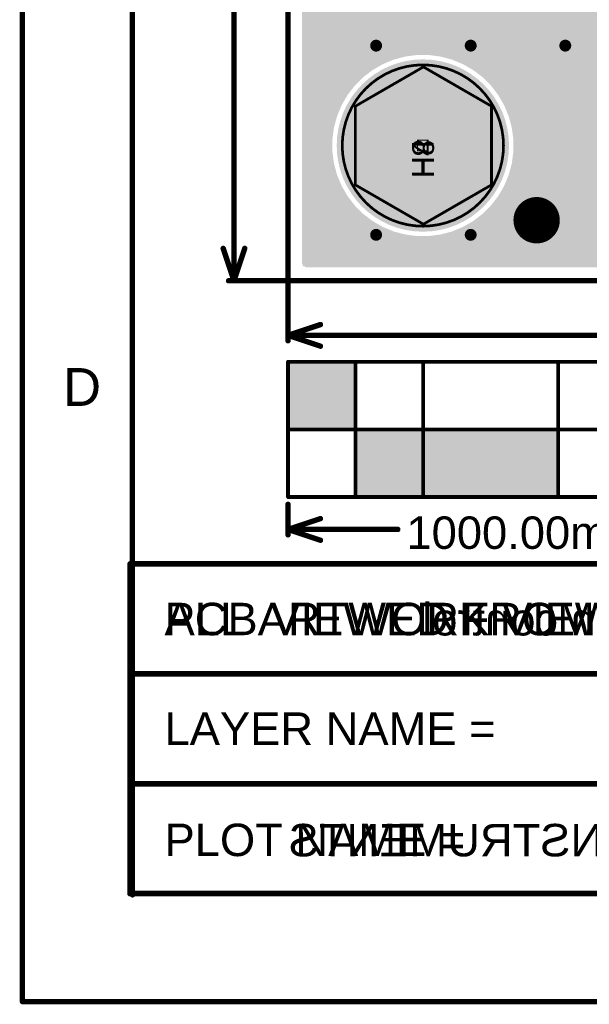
# Model space of a CAD drawing. Header units: inches. Extents: x -0.5 to 14.5, y -1.3 to 8.2.
# Tile 1 of 196: x -0.5 to 0.6, y -1.3 to 0.5. Entities that reach past the tile are written whole.
import ezdxf

# ---------------------------------------------------------------- set-up
doc = ezdxf.new("R2010")
doc.units = ezdxf.units.IN
doc.header["$MEASUREMENT"] = 0
for name, color, linetype in [('Bottom Layer', 5, 'Continuous'), ('Bottom Paste', 16, 'Continuous'), ('Bottom Solder', 6, 'Continuous'), ('Drill Drawing', 1, 'Continuous'), ('M1 Board Outline', 6, 'Continuous'), ('M11 Gerber Information', 56, 'Continuous'), ('M2 Board Dimensions', 216, 'Continuous'), ('M4 3D STEP Bottom', 56, 'Continuous'), ('M5 Assembly Top', 56, 'Continuous'), ('M6 Assembly Bottom', 56, 'Continuous'), ('M9 Title Sheet', 56, 'Continuous'), ('Multi-Layer', 9, 'Continuous'), ('Pad Holes', 156, 'Continuous'), ('Signal Layer 1', 16, 'Continuous'), ('Signal Layer 2', 76, 'Continuous'), ('Top Layer', 1, 'Continuous'), ('Top Paste', 8, 'Continuous'), ('Top Solder', 216, 'Continuous'), ('Via Holes', 16, 'Continuous')]:
    doc.layers.add(name, color=color, linetype=linetype)
doc.styles.add('Arial', font='txt', dxfattribs={"height": 0.2})

# ---------------------------------------------------------------- blocks, each defined once
blk = doc.blocks.new('F_______10_20_162')
at = {"layer": 'Top Layer'}
h = blk.add_hatch(color=1, dxfattribs=at)
edge = h.paths.add_edge_path()
edge.add_arc((0, 0), 0.0197, 0, 360)
at = {"layer": 'Top Paste'}
h = blk.add_hatch(color=8, dxfattribs=at)
edge = h.paths.add_edge_path()
edge.add_arc((0, 0), 0.0197, 0, 360)
at = {"layer": 'Top Solder'}
h = blk.add_hatch(color=216, dxfattribs=at)
edge = h.paths.add_edge_path()
edge.add_arc((0, 0), 0.0394, 0, 360)
at = {"layer": 'Top Layer'}
for points in [[(0.0197, 0, 0.0464, 0.0464, 1), (-0.0197, 0, 0.0464, 0.0464, 1)], [(-0.0313, 0, 0.0232, 0.0232, 1), (-0.0081, 0, 0.0232, 0.0232, 1)], [(0.0081, 0, 0.0232, 0.0232, 1), (0.0313, 0, 0.0232, 0.0232, 1)]]:
    blk.add_lwpolyline(points, format="xyseb", close=True, dxfattribs=at)
blk = doc.blocks.new('NY_PMS_440_0025_PH_180')
at = {"layer": 'Bottom Layer'}
h = blk.add_hatch(color=5, dxfattribs=at)
edge = h.paths.add_edge_path()
edge.add_arc((0, 0), 0.1575, 0, 360)
at = {"layer": 'Bottom Solder'}
h = blk.add_hatch(color=6, dxfattribs=at)
edge = h.paths.add_edge_path()
edge.add_arc((0, 0), 0.1594, 0, 360)
at = {"layer": 'Multi-Layer'}
h = blk.add_hatch(color=9, dxfattribs=at)
edge = h.paths.add_edge_path()
edge.add_arc((0, 0), 0.1575, 0, 360)
at = {"layer": 'Pad Holes'}
h = blk.add_hatch(color=7, dxfattribs=at)
edge = h.paths.add_edge_path()
edge.add_arc((0, 0), 0.063, 0, 360)
at = {"layer": 'Signal Layer 1'}
h = blk.add_hatch(color=16, dxfattribs=at)
edge = h.paths.add_edge_path()
edge.add_arc((0, 0), 0.1575, 0, 360)
at = {"layer": 'Signal Layer 2'}
h = blk.add_hatch(color=76, dxfattribs=at)
edge = h.paths.add_edge_path()
edge.add_arc((0, 0), 0.1575, 0, 360)
at = {"layer": 'Top Layer'}
h = blk.add_hatch(color=1, dxfattribs=at)
edge = h.paths.add_edge_path()
edge.add_arc((0, 0), 0.1575, 0, 360)
at = {"layer": 'Top Solder'}
h = blk.add_hatch(color=216, dxfattribs=at)
edge = h.paths.add_edge_path()
edge.add_arc((0, 0), 0.1594, 0, 360)
at = {"layer": 'M5 Assembly Top'}
for points in [[(0.1492, 0, 0.005, 0.005, 1), (-0.1492, 0, 0.005, 0.005, 1)], [(-0.1504, 0, 0.0025, 0.0025, 1), (-0.1479, 0, 0.0025, 0.0025, 1)], [(0.1479, 0, 0.0025, 0.0025, 1), (0.1504, 0, 0.0025, 0.0025, 1)]]:
    blk.add_lwpolyline(points, format="xyseb", close=True, dxfattribs=at)
at = {"layer": 'M5 Assembly Top', "style": 'Arial'}
blk.add_text('H4', height=0.04, dxfattribs=at).set_placement((-0.06, -0.02))
blk = doc.blocks.new('K________1902C_B_184')
at = {"layer": 'M4 3D STEP Bottom'}
h = blk.add_hatch(color=56, dxfattribs=at)
edge = h.paths.add_edge_path()
edge.add_arc((0, 0), 0.0005, 0, 360)
at = {"layer": 'M6 Assembly Bottom'}
for points in [[(-0.072558, 0.125494, 0.005, 0.005, 0), (-0.145295, -0.000491, 0.005, 0.005, 0)], [(-0.072558, 0.125494, 0.005, 0.005, 0), (0.072916, 0.125494, 0.005, 0.005, 0)], [(0.072916, 0.125494, 0.005, 0.005, 0), (0.145653, -0.000491, 0.005, 0.005, 0)], [(-0.145295, -0.000491, 0.005, 0.005, 0), (-0.072558, -0.126475, 0.005, 0.005, 0)], [(0.145653, -0.000491, 0.005, 0.005, 0), (0.072916, -0.126475, 0.005, 0.005, 0)], [(-0.072558, -0.126475, 0.005, 0.005, 0), (0.072916, -0.126475, 0.005, 0.005, 0)]]:
    blk.add_lwpolyline(points, format="xyseb", dxfattribs=at)
for points in [[(-0.073808, 0.125494, 0.0025, 0.0025, 1), (-0.071308, 0.125494, 0.0025, 0.0025, 1)], [(-0.073808, 0.125494, 0.0025, 0.0025, 1), (-0.071308, 0.125494, 0.0025, 0.0025, 1)], [(0.071666, 0.125494, 0.0025, 0.0025, 1), (0.074166, 0.125494, 0.0025, 0.0025, 1)], [(0.071666, 0.125494, 0.0025, 0.0025, 1), (0.074166, 0.125494, 0.0025, 0.0025, 1)], [(-0.146545, -0.000491, 0.0025, 0.0025, 1), (-0.144045, -0.000491, 0.0025, 0.0025, 1)], [(-0.146545, -0.000491, 0.0025, 0.0025, 1), (-0.144045, -0.000491, 0.0025, 0.0025, 1)], [(0.144403, -0.000491, 0.0025, 0.0025, 1), (0.146903, -0.000491, 0.0025, 0.0025, 1)], [(0.144403, -0.000491, 0.0025, 0.0025, 1), (0.146903, -0.000491, 0.0025, 0.0025, 1)], [(-0.073808, -0.126475, 0.0025, 0.0025, 1), (-0.071308, -0.126475, 0.0025, 0.0025, 1)], [(-0.073808, -0.126475, 0.0025, 0.0025, 1), (-0.071308, -0.126475, 0.0025, 0.0025, 1)], [(0.071666, -0.126475, 0.0025, 0.0025, 1), (0.074166, -0.126475, 0.0025, 0.0025, 1)], [(0.071666, -0.126475, 0.0025, 0.0025, 1), (0.074166, -0.126475, 0.0025, 0.0025, 1)]]:
    blk.add_lwpolyline(points, format="xyseb", close=True, dxfattribs=at)
at = {"layer": 'M6 Assembly Bottom', "style": 'Arial', "text_generation_flag": 2}
blk.add_text('H8', height=0.04, rotation=180, dxfattribs=at).set_placement((-0.06, 0.02))
blk = doc.blocks.new('F_______10_20_B_189')
at = {"layer": 'Bottom Layer'}
h = blk.add_hatch(color=5, dxfattribs=at)
edge = h.paths.add_edge_path()
edge.add_arc((0, 0), 0.0197, 0, 360)
at = {"layer": 'Bottom Paste'}
h = blk.add_hatch(color=16, dxfattribs=at)
edge = h.paths.add_edge_path()
edge.add_arc((0, 0), 0.0197, 0, 360)
at = {"layer": 'Bottom Solder'}
h = blk.add_hatch(color=6, dxfattribs=at)
edge = h.paths.add_edge_path()
edge.add_arc((0, 0), 0.0394, 0, 360)
at = {"layer": 'Bottom Layer'}
for points in [[(0.0197, 0, 0.0464, 0.0464, 1), (-0.0197, 0, 0.0464, 0.0464, 1)], [(-0.0313, 0, 0.0232, 0.0232, 1), (-0.0081, 0, 0.0232, 0.0232, 1)], [(0.0081, 0, 0.0232, 0.0232, 1), (0.0313, 0, 0.0232, 0.0232, 1)]]:
    blk.add_lwpolyline(points, format="xyseb", close=True, dxfattribs=at)

msp = doc.modelspace()

# ---------------------------------------------------------------- hatches: boundary and pattern name
at = {"layer": 'Bottom Layer'}
h = msp.add_hatch(color=5, dxfattribs=at)
h.paths.add_polyline_path([(1.463, 0.634), (2.858, 0.634), (2.858, 0.025), (0.035, 0.025), (0.026, 0.034), (0.026, 1.152), (1.463, 1.152)])
h.paths.add_polyline_path([(2.3032, 0.5957), (2.2238, 0.5957), (2.2238, 0.5857), (2.1708, 0.5857), (2.1708, 0.5723), (2.1532, 0.5723), (2.1532, 0.5726), (2.1523, 0.5772), (2.1497, 0.5812), (2.1457, 0.5838), (2.141, 0.5847), (2.1149, 0.5847), (2.1103, 0.5838), (2.1063, 0.5812), (2.1037, 0.5772), (2.1028, 0.5726), (2.1028, 0.5414), (2.1037, 0.5368), (2.1063, 0.5328), (2.1103, 0.5302), (2.1149, 0.5293), (2.141, 0.5293), (2.1487, 0.5211), (2.1487, 0.4819), (2.1476, 0.4816), (2.1379, 0.476), (2.13, 0.4681), (2.1244, 0.4584), (2.1215, 0.4476), (2.1215, 0.4364), (2.1244, 0.4256), (2.13, 0.4159), (2.1379, 0.408), (2.1476, 0.4024), (2.1584, 0.3995), (2.1696, 0.3995), (2.1804, 0.4024), (2.1901, 0.408), (2.198, 0.4159), (2.2036, 0.4256), (2.2036, 0.4258), (2.214, 0.4258), (2.2151, 0.4217), (2.222, 0.4098), (2.2318, 0.4), (2.2437, 0.3931), (2.2571, 0.3895), (2.2709, 0.3895), (2.2843, 0.3931), (2.2962, 0.4), (2.306, 0.4098), (2.3129, 0.4217), (2.314, 0.4258), (2.3244, 0.4258), (2.3244, 0.4256), (2.33, 0.4159), (2.3379, 0.408), (2.3476, 0.4024), (2.3584, 0.3995), (2.3696, 0.3995), (2.3804, 0.4024), (2.3901, 0.408), (2.398, 0.4159), (2.4036, 0.4256), (2.4065, 0.4364), (2.4065, 0.4476), (2.4036, 0.4584), (2.398, 0.4681), (2.3901, 0.476), (2.3804, 0.4816), (2.3696, 0.4845), (2.3584, 0.4845), (2.3476, 0.4816), (2.3379, 0.476), (2.33, 0.4681), (2.3244, 0.4584), (2.3244, 0.4582), (2.314, 0.4582), (2.3129, 0.4623), (2.306, 0.4742), (2.2962, 0.484), (2.289, 0.4882), (2.289, 0.5183), (2.3032, 0.5183)], flags=0)
h.paths.add_polyline_path([(1.9075, 0.5635), (1.8575, 0.5635), (1.8575, 0.5085), (1.8575, 0.5085), (1.8598, 0.5032), (1.8517, 0.4943), (1.8503, 0.492), (1.8489, 0.4899), (1.8488, 0.4895), (1.8486, 0.4892), (1.8482, 0.4866), (1.8478, 0.4845), (1.8215, 0.4845), (1.8215, 0.3995), (1.8477, 0.3995), (1.8477, 0.3832), (1.8343, 0.3832), (1.8343, 0.3238), (1.8917, 0.3238), (1.8917, 0.3832), (1.8783, 0.3832), (1.8783, 0.3995), (1.9065, 0.3995), (1.9065, 0.4845), (1.8965, 0.4845), (1.8924, 0.4936), (1.8943, 0.4957), (1.8957, 0.498), (1.8971, 0.5001), (1.8972, 0.5005), (1.8974, 0.5008), (1.8978, 0.5034), (1.8983, 0.506), (1.8983, 0.5085), (1.9075, 0.5085)], flags=0)
h.paths.add_polyline_path([(2.4696, 0.4845), (2.4584, 0.4845), (2.4476, 0.4816), (2.4379, 0.476), (2.43, 0.4681), (2.4244, 0.4584), (2.4215, 0.4476), (2.4215, 0.4364), (2.4244, 0.4256), (2.43, 0.4159), (2.4379, 0.408), (2.4476, 0.4024), (2.4584, 0.3995), (2.4696, 0.3995), (2.4804, 0.4024), (2.4901, 0.408), (2.498, 0.4159), (2.5036, 0.4256), (2.5065, 0.4364), (2.5065, 0.4476), (2.5036, 0.4584), (2.498, 0.4681), (2.4901, 0.476), (2.4804, 0.4816)], flags=0)
h.paths.add_polyline_path([(1.9705, 0.5635), (1.9205, 0.5635), (1.9205, 0.5085), (1.9317, 0.5085), (1.9317, 0.508), (1.9319, 0.5068), (1.9324, 0.5032), (1.9328, 0.5024), (1.9329, 0.5021), (1.9334, 0.5013), (1.9353, 0.498), (1.9421, 0.49), (1.9399, 0.4771), (1.9379, 0.476), (1.93, 0.4681), (1.9244, 0.4584), (1.9215, 0.4476), (1.9215, 0.4364), (1.9244, 0.4256), (1.93, 0.4159), (1.9379, 0.408), (1.9476, 0.4024), (1.9584, 0.3995), (1.9696, 0.3995), (1.9804, 0.4024), (1.9901, 0.408), (1.998, 0.4159), (2.0036, 0.4256), (2.0065, 0.4364), (2.0065, 0.4476), (2.0036, 0.4584), (1.998, 0.4681), (1.9901, 0.476), (1.9804, 0.4816), (1.9793, 0.4819), (1.9793, 0.488), (1.9781, 0.4939), (1.9748, 0.4988), (1.9746, 0.4989), (1.9691, 0.5055), (1.9705, 0.5085), (1.9705, 0.5085)], flags=0)
h.paths.add_polyline_path([(0.2605, 0.4177), (0.2385, 0.4177), (0.2168, 0.4148), (0.1956, 0.4091), (0.1753, 0.4007), (0.1563, 0.3897), (0.1388, 0.3764), (0.1233, 0.3608), (0.11, 0.3434), (0.099, 0.3244), (0.0906, 0.3041), (0.0849, 0.2829), (0.082, 0.2612), (0.082, 0.2392), (0.0849, 0.2174), (0.0906, 0.1962), (0.099, 0.1759), (0.11, 0.1569), (0.1233, 0.1395), (0.1388, 0.124), (0.1563, 0.1106), (0.1753, 0.0996), (0.1956, 0.0912), (0.2168, 0.0856), (0.2385, 0.0827), (0.2605, 0.0827), (0.2823, 0.0856), (0.3035, 0.0912), (0.3237, 0.0996), (0.3428, 0.1106), (0.3602, 0.124), (0.3757, 0.1395), (0.3891, 0.1569), (0.4, 0.1759), (0.4084, 0.1962), (0.4141, 0.2174), (0.417, 0.2392), (0.417, 0.2612), (0.4141, 0.2829), (0.4084, 0.3041), (0.4, 0.3244), (0.3891, 0.3434), (0.3757, 0.3608), (0.3602, 0.3764), (0.3428, 0.3897), (0.3237, 0.4007), (0.3035, 0.4091), (0.2823, 0.4148)], flags=0)
h.paths.add_polyline_path([(0.46, 0.1653), (0.4462, 0.1635), (0.4333, 0.1582), (0.4223, 0.1497), (0.4138, 0.1387), (0.4085, 0.1258), (0.4067, 0.112), (0.4085, 0.0982), (0.4138, 0.0853), (0.4223, 0.0743), (0.4333, 0.0658), (0.4462, 0.0605), (0.46, 0.0587), (0.4738, 0.0605), (0.4867, 0.0658), (0.4977, 0.0743), (0.5062, 0.0853), (0.5115, 0.0982), (0.5133, 0.112), (0.5115, 0.1258), (0.5062, 0.1387), (0.4977, 0.1497), (0.4867, 0.1582), (0.4738, 0.1635)], flags=0)
h = msp.add_hatch(color=5, dxfattribs=at)
edge = h.paths.add_edge_path()
edge.add_arc((0.163, 0.435), 0.00984, 0, 360)
h = msp.add_hatch(color=5, dxfattribs=at)
edge = h.paths.add_edge_path()
edge.add_arc((0.338, 0.435), 0.00984, 0, 360)
h = msp.add_hatch(color=5, dxfattribs=at)
edge = h.paths.add_edge_path()
edge.add_arc((0.513, 0.435), 0.00984, 0, 360)
h = msp.add_hatch(color=5, dxfattribs=at)
edge = h.paths.add_edge_path()
edge.add_arc((0.163, 0.085), 0.00984, 0, 360)
h = msp.add_hatch(color=5, dxfattribs=at)
edge = h.paths.add_edge_path()
edge.add_arc((0.338, 0.085), 0.00984, 0, 360)
at = {"layer": 'M2 Board Dimensions'}
for points in [[(0, -0.275), (0.125, -0.275), (0.125, -0.15), (0, -0.15)], [(0.125, -0.4), (0.5, -0.4), (0.5, -0.275), (0.125, -0.275)]]:
    msp.add_hatch(color=216, dxfattribs=at).paths.add_polyline_path(points)
at = {"layer": 'Signal Layer 1'}
h = msp.add_hatch(color=16, dxfattribs=at)
h.paths.add_polyline_path([(1.4855, 0.6314), (2.8582, 0.6314), (2.8582, 0.025), (0.0326, 0.025), (0.026, 0.0316), (0.026, 1.156), (1.485, 1.156)])
h.paths.add_polyline_path([(2.2709, 0.4945), (2.2571, 0.4945), (2.2437, 0.4909), (2.2318, 0.484), (2.222, 0.4742), (2.2151, 0.4623), (2.214, 0.4582), (2.2036, 0.4582), (2.2036, 0.4584), (2.198, 0.4681), (2.1901, 0.476), (2.1804, 0.4816), (2.1696, 0.4845), (2.1584, 0.4845), (2.1476, 0.4816), (2.1379, 0.476), (2.13, 0.4681), (2.1244, 0.4584), (2.1215, 0.4476), (2.1215, 0.4364), (2.1244, 0.4256), (2.13, 0.4159), (2.1379, 0.408), (2.1476, 0.4024), (2.1584, 0.3995), (2.1696, 0.3995), (2.1804, 0.4024), (2.1901, 0.408), (2.198, 0.4159), (2.2036, 0.4256), (2.2036, 0.4258), (2.214, 0.4258), (2.2151, 0.4217), (2.222, 0.4098), (2.2318, 0.4), (2.2437, 0.3931), (2.2571, 0.3895), (2.2709, 0.3895), (2.2843, 0.3931), (2.2962, 0.4), (2.306, 0.4098), (2.3129, 0.4217), (2.314, 0.4258), (2.3244, 0.4258), (2.3244, 0.4256), (2.33, 0.4159), (2.3379, 0.408), (2.3476, 0.4024), (2.3584, 0.3995), (2.3696, 0.3995), (2.3804, 0.4024), (2.3901, 0.408), (2.398, 0.4159), (2.4036, 0.4256), (2.4065, 0.4364), (2.4065, 0.4476), (2.4036, 0.4584), (2.398, 0.4681), (2.3901, 0.476), (2.3804, 0.4816), (2.3696, 0.4845), (2.3584, 0.4845), (2.3476, 0.4816), (2.3379, 0.476), (2.33, 0.4681), (2.3244, 0.4584), (2.3244, 0.4582), (2.314, 0.4582), (2.3129, 0.4623), (2.306, 0.4742), (2.2962, 0.484), (2.2843, 0.4909)], flags=0)
h.paths.add_polyline_path([(2.4696, 0.4845), (2.4584, 0.4845), (2.4476, 0.4816), (2.4379, 0.476), (2.43, 0.4681), (2.4244, 0.4584), (2.4215, 0.4476), (2.4215, 0.4364), (2.4244, 0.4256), (2.43, 0.4159), (2.4379, 0.408), (2.4476, 0.4024), (2.4584, 0.3995), (2.4696, 0.3995), (2.4804, 0.4024), (2.4901, 0.408), (2.498, 0.4159), (2.5036, 0.4256), (2.5065, 0.4364), (2.5065, 0.4476), (2.5036, 0.4584), (2.498, 0.4681), (2.4901, 0.476), (2.4804, 0.4816)], flags=0)
h.paths.add_polyline_path([(1.9696, 0.4845), (1.9584, 0.4845), (1.9476, 0.4816), (1.9379, 0.476), (1.93, 0.4681), (1.9244, 0.4584), (1.9215, 0.4476), (1.9215, 0.4364), (1.9244, 0.4256), (1.93, 0.4159), (1.9379, 0.408), (1.9476, 0.4024), (1.9584, 0.3995), (1.9696, 0.3995), (1.9804, 0.4024), (1.9901, 0.408), (1.998, 0.4159), (2.0036, 0.4256), (2.0065, 0.4364), (2.0065, 0.4476), (2.0036, 0.4584), (1.998, 0.4681), (1.9901, 0.476), (1.9804, 0.4816)], flags=0)
h.paths.add_polyline_path([(1.9065, 0.4845), (1.8215, 0.4845), (1.8215, 0.3995), (1.9065, 0.3995)], flags=0)
h.paths.add_polyline_path([(0.2605, 0.4177), (0.2385, 0.4177), (0.2168, 0.4148), (0.1956, 0.4091), (0.1753, 0.4007), (0.1563, 0.3897), (0.1388, 0.3764), (0.1233, 0.3608), (0.11, 0.3434), (0.099, 0.3244), (0.0906, 0.3041), (0.0849, 0.2829), (0.082, 0.2612), (0.082, 0.2392), (0.0849, 0.2174), (0.0906, 0.1962), (0.099, 0.1759), (0.11, 0.1569), (0.1233, 0.1395), (0.1388, 0.124), (0.1563, 0.1106), (0.1753, 0.0996), (0.1956, 0.0912), (0.2168, 0.0856), (0.2385, 0.0827), (0.2605, 0.0827), (0.2823, 0.0856), (0.3035, 0.0912), (0.3237, 0.0996), (0.3428, 0.1106), (0.3602, 0.124), (0.3757, 0.1395), (0.3891, 0.1569), (0.4, 0.1759), (0.4084, 0.1962), (0.4141, 0.2174), (0.417, 0.2392), (0.417, 0.2612), (0.4141, 0.2829), (0.4084, 0.3041), (0.4, 0.3244), (0.3891, 0.3434), (0.3757, 0.3608), (0.3602, 0.3764), (0.3428, 0.3897), (0.3237, 0.4007), (0.3035, 0.4091), (0.2823, 0.4148)], flags=0)
h = msp.add_hatch(color=16, dxfattribs=at)
edge = h.paths.add_edge_path()
edge.add_arc((0.163, 0.435), 0.00984, 0, 360)
h = msp.add_hatch(color=16, dxfattribs=at)
edge = h.paths.add_edge_path()
edge.add_arc((0.338, 0.435), 0.00984, 0, 360)
h = msp.add_hatch(color=16, dxfattribs=at)
edge = h.paths.add_edge_path()
edge.add_arc((0.513, 0.435), 0.00984, 0, 360)
h = msp.add_hatch(color=16, dxfattribs=at)
edge = h.paths.add_edge_path()
edge.add_arc((0.163, 0.085), 0.00984, 0, 360)
h = msp.add_hatch(color=16, dxfattribs=at)
edge = h.paths.add_edge_path()
edge.add_arc((0.338, 0.085), 0.00984, 0, 360)
at = {"layer": 'Signal Layer 2'}
h = msp.add_hatch(color=76, dxfattribs=at)
h.paths.add_polyline_path([(1.4645, 0.548), (1.4654, 0.5434), (1.4662, 0.5388), (1.4664, 0.5385), (1.4665, 0.5382), (1.4691, 0.5343), (1.4716, 0.5304), (1.4936, 0.5074), (1.4938, 0.5072), (1.494, 0.507), (1.4979, 0.5044), (1.5017, 0.5017), (1.502, 0.5016), (1.5022, 0.5015), (1.5068, 0.5005), (1.5114, 0.4995), (1.5117, 0.4996), (1.512, 0.4995), (1.8797, 0.4995), (1.8838, 0.4945), (1.8795, 0.4845), (1.8215, 0.4845), (1.8215, 0.3995), (1.8487, 0.3995), (1.8487, 0.366), (1.8499, 0.3601), (1.8532, 0.3552), (1.9102, 0.2982), (1.9151, 0.2949), (1.921, 0.2937), (2.329, 0.2937), (2.3349, 0.2949), (2.3398, 0.2982), (2.3748, 0.3332), (2.3781, 0.3381), (2.3793, 0.344), (2.3793, 0.4021), (2.3804, 0.4024), (2.3901, 0.408), (2.398, 0.4159), (2.4036, 0.4256), (2.4065, 0.4364), (2.4065, 0.4476), (2.4036, 0.4584), (2.398, 0.4681), (2.3901, 0.476), (2.3804, 0.4816), (2.3696, 0.4845), (2.3584, 0.4845), (2.3476, 0.4816), (2.3379, 0.476), (2.33, 0.4681), (2.3244, 0.4584), (2.3244, 0.4582), (2.314, 0.4582), (2.3129, 0.4623), (2.306, 0.4742), (2.2962, 0.484), (2.2843, 0.4909), (2.2709, 0.4945), (2.2571, 0.4945), (2.2437, 0.4909), (2.2318, 0.484), (2.222, 0.4742), (2.2151, 0.4623), (2.214, 0.4582), (2.2036, 0.4582), (2.2036, 0.4584), (2.198, 0.4681), (2.1901, 0.476), (2.1889, 0.4846), (2.2164, 0.5127), (2.4588, 0.5127), (2.4626, 0.5035), (2.4532, 0.494), (2.4499, 0.489), (2.4487, 0.4832), (2.4487, 0.4819), (2.4476, 0.4816), (2.4379, 0.476), (2.43, 0.4681), (2.4244, 0.4584), (2.4215, 0.4476), (2.4215, 0.4364), (2.4244, 0.4256), (2.43, 0.4159), (2.4379, 0.408), (2.4476, 0.4024), (2.4584, 0.3995), (2.4696, 0.3995), (2.4804, 0.4024), (2.4901, 0.408), (2.498, 0.4159), (2.5036, 0.4256), (2.5065, 0.4364), (2.5065, 0.4476), (2.5036, 0.4584), (2.498, 0.4681), (2.4901, 0.476), (2.4898, 0.4762), (2.4885, 0.4861), (2.4973, 0.4949), (2.7512, 0.4949), (2.757, 0.4961), (2.762, 0.4994), (2.8168, 0.5542), (2.8201, 0.5591), (2.8213, 0.565), (2.8213, 0.631), (2.856, 0.631), (2.856, 0.027), (0.028, 0.027), (0.027, 0.028), (0.027, 1.149), (1.4645, 1.149)])
h.paths.add_polyline_path([(0.2605, 0.4177), (0.2385, 0.4177), (0.2168, 0.4148), (0.1956, 0.4091), (0.1753, 0.4007), (0.1563, 0.3897), (0.1388, 0.3764), (0.1233, 0.3608), (0.11, 0.3434), (0.099, 0.3244), (0.0906, 0.3041), (0.0849, 0.2829), (0.082, 0.2612), (0.082, 0.2392), (0.0849, 0.2174), (0.0906, 0.1962), (0.099, 0.1759), (0.11, 0.1569), (0.1233, 0.1395), (0.1388, 0.124), (0.1563, 0.1106), (0.1753, 0.0996), (0.1956, 0.0912), (0.2168, 0.0856), (0.2385, 0.0827), (0.2605, 0.0827), (0.2823, 0.0856), (0.3035, 0.0912), (0.3237, 0.0996), (0.3428, 0.1106), (0.3602, 0.124), (0.3757, 0.1395), (0.3891, 0.1569), (0.4, 0.1759), (0.4084, 0.1962), (0.4141, 0.2174), (0.417, 0.2392), (0.417, 0.2612), (0.4141, 0.2829), (0.4084, 0.3041), (0.4, 0.3244), (0.3891, 0.3434), (0.3757, 0.3608), (0.3602, 0.3764), (0.3428, 0.3897), (0.3237, 0.4007), (0.3035, 0.4091), (0.2823, 0.4148)], flags=0)
h = msp.add_hatch(color=76, dxfattribs=at)
edge = h.paths.add_edge_path()
edge.add_arc((0.163, 0.435), 0.00984, 0, 360)
h = msp.add_hatch(color=76, dxfattribs=at)
edge = h.paths.add_edge_path()
edge.add_arc((0.338, 0.435), 0.00984, 0, 360)
h = msp.add_hatch(color=76, dxfattribs=at)
edge = h.paths.add_edge_path()
edge.add_arc((0.513, 0.435), 0.00984, 0, 360)
h = msp.add_hatch(color=76, dxfattribs=at)
edge = h.paths.add_edge_path()
edge.add_arc((0.163, 0.085), 0.00984, 0, 360)
h = msp.add_hatch(color=76, dxfattribs=at)
edge = h.paths.add_edge_path()
edge.add_arc((0.338, 0.085), 0.00984, 0, 360)
at = {"layer": 'Top Layer'}
h = msp.add_hatch(color=1, dxfattribs=at)
h.paths.add_polyline_path([(1.485, 0.6344), (2.858, 0.6344), (2.858, 0.025), (0.0332, 0.025), (0.026, 0.0322), (0.026, 1.159), (1.485, 1.159)])
h.paths.add_polyline_path([(2.2709, 0.4945), (2.2571, 0.4945), (2.2437, 0.4909), (2.2318, 0.484), (2.222, 0.4742), (2.2151, 0.4623), (2.214, 0.4582), (2.2036, 0.4582), (2.2036, 0.4584), (2.198, 0.4681), (2.1901, 0.476), (2.1804, 0.4816), (2.1696, 0.4845), (2.1584, 0.4845), (2.1476, 0.4816), (2.1379, 0.476), (2.13, 0.4681), (2.1244, 0.4584), (2.1215, 0.4476), (2.1215, 0.4364), (2.1244, 0.4256), (2.13, 0.4159), (2.1379, 0.408), (2.1476, 0.4024), (2.1584, 0.3995), (2.1696, 0.3995), (2.1804, 0.4024), (2.1901, 0.408), (2.198, 0.4159), (2.2036, 0.4256), (2.2036, 0.4258), (2.214, 0.4258), (2.2151, 0.4217), (2.222, 0.4098), (2.2318, 0.4), (2.2437, 0.3931), (2.2571, 0.3895), (2.2709, 0.3895), (2.2843, 0.3931), (2.2962, 0.4), (2.306, 0.4098), (2.3129, 0.4217), (2.314, 0.4258), (2.3244, 0.4258), (2.3244, 0.4256), (2.33, 0.4159), (2.3379, 0.408), (2.3476, 0.4024), (2.3584, 0.3995), (2.3696, 0.3995), (2.3804, 0.4024), (2.3901, 0.408), (2.398, 0.4159), (2.4036, 0.4256), (2.4065, 0.4364), (2.4065, 0.4476), (2.4036, 0.4584), (2.398, 0.4681), (2.3901, 0.476), (2.3804, 0.4816), (2.3696, 0.4845), (2.3584, 0.4845), (2.3476, 0.4816), (2.3379, 0.476), (2.33, 0.4681), (2.3244, 0.4584), (2.3244, 0.4582), (2.314, 0.4582), (2.3129, 0.4623), (2.306, 0.4742), (2.2962, 0.484), (2.2843, 0.4909)], flags=0)
h.paths.add_polyline_path([(2.4696, 0.4845), (2.4584, 0.4845), (2.4476, 0.4816), (2.4379, 0.476), (2.43, 0.4681), (2.4244, 0.4584), (2.4215, 0.4476), (2.4215, 0.4364), (2.4244, 0.4256), (2.43, 0.4159), (2.4379, 0.408), (2.4476, 0.4024), (2.4584, 0.3995), (2.4696, 0.3995), (2.4804, 0.4024), (2.4901, 0.408), (2.498, 0.4159), (2.5036, 0.4256), (2.5065, 0.4364), (2.5065, 0.4476), (2.5036, 0.4584), (2.498, 0.4681), (2.4901, 0.476), (2.4804, 0.4816)], flags=0)
h.paths.add_polyline_path([(1.9696, 0.4845), (1.9584, 0.4845), (1.9476, 0.4816), (1.9379, 0.476), (1.93, 0.4681), (1.9244, 0.4584), (1.9215, 0.4476), (1.9215, 0.4364), (1.9244, 0.4256), (1.93, 0.4159), (1.9379, 0.408), (1.9476, 0.4024), (1.9584, 0.3995), (1.9696, 0.3995), (1.9804, 0.4024), (1.9901, 0.408), (1.998, 0.4159), (2.0036, 0.4256), (2.0065, 0.4364), (2.0065, 0.4476), (2.0036, 0.4584), (1.998, 0.4681), (1.9901, 0.476), (1.9804, 0.4816)], flags=0)
h.paths.add_polyline_path([(1.9065, 0.4845), (1.8215, 0.4845), (1.8215, 0.3995), (1.9065, 0.3995)], flags=0)
h.paths.add_polyline_path([(0.2605, 0.4177), (0.2385, 0.4177), (0.2168, 0.4148), (0.1956, 0.4091), (0.1753, 0.4007), (0.1563, 0.3897), (0.1388, 0.3764), (0.1233, 0.3608), (0.11, 0.3434), (0.099, 0.3244), (0.0906, 0.3041), (0.0849, 0.2829), (0.082, 0.2612), (0.082, 0.2392), (0.0849, 0.2174), (0.0906, 0.1962), (0.099, 0.1759), (0.11, 0.1569), (0.1233, 0.1395), (0.1388, 0.124), (0.1563, 0.1106), (0.1753, 0.0996), (0.1956, 0.0912), (0.2168, 0.0856), (0.2385, 0.0827), (0.2605, 0.0827), (0.2823, 0.0856), (0.3035, 0.0912), (0.3237, 0.0996), (0.3428, 0.1106), (0.3602, 0.124), (0.3757, 0.1395), (0.3891, 0.1569), (0.4, 0.1759), (0.4084, 0.1962), (0.4141, 0.2174), (0.417, 0.2392), (0.417, 0.2612), (0.4141, 0.2829), (0.4084, 0.3041), (0.4, 0.3244), (0.3891, 0.3434), (0.3757, 0.3608), (0.3602, 0.3764), (0.3428, 0.3897), (0.3237, 0.4007), (0.3035, 0.4091), (0.2823, 0.4148)], flags=0)
h.paths.add_polyline_path([(0.46, 0.1653), (0.4462, 0.1635), (0.4333, 0.1582), (0.4223, 0.1497), (0.4138, 0.1387), (0.4085, 0.1258), (0.4067, 0.112), (0.4085, 0.0982), (0.4138, 0.0853), (0.4223, 0.0743), (0.4333, 0.0658), (0.4462, 0.0605), (0.46, 0.0587), (0.4738, 0.0605), (0.4867, 0.0658), (0.4977, 0.0743), (0.5062, 0.0853), (0.5115, 0.0982), (0.5133, 0.112), (0.5115, 0.1258), (0.5062, 0.1387), (0.4977, 0.1497), (0.4867, 0.1582), (0.4738, 0.1635)], flags=0)
h = msp.add_hatch(color=1, dxfattribs=at)
edge = h.paths.add_edge_path()
edge.add_arc((0.163, 0.435), 0.00984, 0, 360)
h = msp.add_hatch(color=1, dxfattribs=at)
edge = h.paths.add_edge_path()
edge.add_arc((0.338, 0.435), 0.00984, 0, 360)
h = msp.add_hatch(color=1, dxfattribs=at)
edge = h.paths.add_edge_path()
edge.add_arc((0.513, 0.435), 0.00984, 0, 360)
h = msp.add_hatch(color=1, dxfattribs=at)
edge = h.paths.add_edge_path()
edge.add_arc((0.163, 0.085), 0.00984, 0, 360)
h = msp.add_hatch(color=1, dxfattribs=at)
edge = h.paths.add_edge_path()
edge.add_arc((0.338, 0.085), 0.00984, 0, 360)
at = {"layer": 'Via Holes'}
h = msp.add_hatch(color=7, dxfattribs=at)
edge = h.paths.add_edge_path()
edge.add_arc((0.163, 0.435), 0.00394, 0, 360)
h = msp.add_hatch(color=7, dxfattribs=at)
edge = h.paths.add_edge_path()
edge.add_arc((0.338, 0.435), 0.00394, 0, 360)
h = msp.add_hatch(color=7, dxfattribs=at)
edge = h.paths.add_edge_path()
edge.add_arc((0.513, 0.435), 0.00394, 0, 360)
h = msp.add_hatch(color=7, dxfattribs=at)
edge = h.paths.add_edge_path()
edge.add_arc((0.163, 0.085), 0.00394, 0, 360)
h = msp.add_hatch(color=7, dxfattribs=at)
edge = h.paths.add_edge_path()
edge.add_arc((0.338, 0.085), 0.00394, 0, 360)

# ---------------------------------------------------------------- linework, layer by layer
at = {"layer": 'Drill Drawing'}
for points in [[(0.173, 0.435, 0.002, 0.002, 1), (0.153, 0.435, 0.002, 0.002, 1)], [(0.348, 0.435, 0.002, 0.002, 1), (0.328, 0.435, 0.002, 0.002, 1)], [(0.523, 0.435, 0.002, 0.002, 1), (0.503, 0.435, 0.002, 0.002, 1)], [(0.1525, 0.435, 0.001, 0.001, 1), (0.1535, 0.435, 0.001, 0.001, 1)], [(0.1725, 0.435, 0.001, 0.001, 1), (0.1735, 0.435, 0.001, 0.001, 1)], [(0.3275, 0.435, 0.001, 0.001, 1), (0.3285, 0.435, 0.001, 0.001, 1)], [(0.3475, 0.435, 0.001, 0.001, 1), (0.3485, 0.435, 0.001, 0.001, 1)], [(0.5025, 0.435, 0.001, 0.001, 1), (0.5035, 0.435, 0.001, 0.001, 1)], [(0.5225, 0.435, 0.001, 0.001, 1), (0.5235, 0.435, 0.001, 0.001, 1)], [(0.239, 0.2602, 0.001, 0.001, 1), (0.24, 0.2602, 0.001, 0.001, 1)], [(0.239, 0.2602, 0.001, 0.001, 1), (0.24, 0.2602, 0.001, 0.001, 1)], [(0.259, 0.2602, 0.001, 0.001, 1), (0.26, 0.2602, 0.001, 0.001, 1)], [(0.259, 0.2602, 0.001, 0.001, 1), (0.26, 0.2602, 0.001, 0.001, 1)], [(0.239, 0.2402, 0.001, 0.001, 1), (0.24, 0.2402, 0.001, 0.001, 1)], [(0.239, 0.2402, 0.001, 0.001, 1), (0.24, 0.2402, 0.001, 0.001, 1)], [(0.259, 0.2402, 0.001, 0.001, 1), (0.26, 0.2402, 0.001, 0.001, 1)], [(0.259, 0.2402, 0.001, 0.001, 1), (0.26, 0.2402, 0.001, 0.001, 1)], [(0.173, 0.085, 0.002, 0.002, 1), (0.153, 0.085, 0.002, 0.002, 1)], [(0.348, 0.085, 0.002, 0.002, 1), (0.328, 0.085, 0.002, 0.002, 1)], [(0.1525, 0.085, 0.001, 0.001, 1), (0.1535, 0.085, 0.001, 0.001, 1)], [(0.1725, 0.085, 0.001, 0.001, 1), (0.1735, 0.085, 0.001, 0.001, 1)], [(0.3275, 0.085, 0.001, 0.001, 1), (0.3285, 0.085, 0.001, 0.001, 1)], [(0.3475, 0.085, 0.001, 0.001, 1), (0.3485, 0.085, 0.001, 0.001, 1)]]:
    msp.add_lwpolyline(points, format="xyseb", close=True, dxfattribs=at)
for points in [[(0.2395, 0.2602, 0.002, 0.002, 0), (0.2595, 0.2602, 0.002, 0.002, 0)], [(0.2395, 0.2402, 0.002, 0.002, 0), (0.2395, 0.2602, 0.002, 0.002, 0)], [(0.2595, 0.2402, 0.002, 0.002, 0), (0.2595, 0.2602, 0.002, 0.002, 0)], [(0.2395, 0.2402, 0.002, 0.002, 0), (0.2595, 0.2402, 0.002, 0.002, 0)]]:
    msp.add_lwpolyline(points, format="xyseb", dxfattribs=at)
at = {"layer": 'M1 Board Outline'}
for points in [[(0, 0, 0.01, 0.01, 0), (0, 3, 0.01, 0.01, 0)], [(0, 0, 0.01, 0.01, 0), (4, 0, 0.01, 0.01, 0)]]:
    msp.add_lwpolyline(points, format="xyseb", dxfattribs=at)
msp.add_lwpolyline([(-0.0025, 0, 0.005, 0.005, 1), (0.0025, 0, 0.005, 0.005, 1)], format="xyseb", close=True, dxfattribs=at)
msp.add_lwpolyline([(-0.0025, 0, 0.005, 0.005, 1), (0.0025, 0, 0.005, 0.005, 1)], format="xyseb", close=True, dxfattribs=at)
at = {"layer": 'M11 Gerber Information'}
for points in [[(-0.292, -1.1335, 0.01, 0.01, 0), (-0.292, -0.5235, 0.01, 0.01, 0)], [(-0.2915, -1.1335, 0.01, 0.01, 0), (-0.2915, -0.5235, 0.01, 0.01, 0)], [(-0.2915, -0.5235, 0.01, 0.01, 0), (6.31, -0.5235, 0.01, 0.01, 0)], [(-0.292, -0.7268, 0.01, 0.01, 0), (6.31, -0.7268, 0.01, 0.01, 0)], [(-0.292, -0.9302, 0.01, 0.01, 0), (6.308, -0.9302, 0.01, 0.01, 0)], [(-0.292, -1.1335, 0.01, 0.01, 0), (3.713, -1.1335, 0.01, 0.01, 0)], [(-0.2915, -1.1335, 0.01, 0.01, 0), (1.284, -1.1335, 0.01, 0.01, 0)]]:
    msp.add_lwpolyline(points, format="xyseb", dxfattribs=at)
for points in [[(-0.2945, -0.5235, 0.005, 0.005, 1), (-0.2895, -0.5235, 0.005, 0.005, 1)], [(-0.294, -0.5235, 0.005, 0.005, 1), (-0.289, -0.5235, 0.005, 0.005, 1)], [(-0.294, -0.5235, 0.005, 0.005, 1), (-0.289, -0.5235, 0.005, 0.005, 1)], [(-0.2945, -0.7268, 0.005, 0.005, 1), (-0.2895, -0.7268, 0.005, 0.005, 1)], [(-0.2945, -0.9302, 0.005, 0.005, 1), (-0.2895, -0.9302, 0.005, 0.005, 1)], [(-0.2945, -1.1335, 0.005, 0.005, 1), (-0.2895, -1.1335, 0.005, 0.005, 1)], [(-0.2945, -1.1335, 0.005, 0.005, 1), (-0.2895, -1.1335, 0.005, 0.005, 1)], [(-0.294, -1.1335, 0.005, 0.005, 1), (-0.289, -1.1335, 0.005, 0.005, 1)], [(-0.294, -1.1335, 0.005, 0.005, 1), (-0.289, -1.1335, 0.005, 0.005, 1)]]:
    msp.add_lwpolyline(points, format="xyseb", close=True, dxfattribs=at)
at = {"layer": 'M2 Board Dimensions'}
for points in [[(-0.1, 0, 0.01, 0.01, 0), (-0.1, 1.1981, 0.01, 0.01, 0)], [(-0.12, 0.06, 0.01, 0.01, 0), (-0.1, 0, 0.01, 0.01, 0)], [(-0.1, 0, 0.01, 0.01, 0), (-0.08, 0.06, 0.01, 0.01, 0)], [(-0.11, 0, 0.01, 0.01, 0), (0, 0, 0.01, 0.01, 0)], [(0, -0.111, 0.01, 0.01, 0), (0, 0, 0.01, 0.01, 0)], [(0, -0.101, 0.01, 0.01, 0), (0.06, -0.081, 0.01, 0.01, 0)], [(0, -0.101, 0.01, 0.01, 0), (0.06, -0.121, 0.01, 0.01, 0)], [(0, -0.101, 0.01, 0.01, 0), (1.6981, -0.101, 0.01, 0.01, 0)], [(0, -0.4, 0.007, 0.007, 0), (0, -0.15, 0.007, 0.007, 0)], [(0, -0.15, 0.007, 0.007, 0), (1, -0.15, 0.007, 0.007, 0)], [(0.125, -0.4, 0.007, 0.007, 0), (0.125, -0.15, 0.007, 0.007, 0)], [(0.25, -0.4, 0.007, 0.007, 0), (0.25, -0.15, 0.007, 0.007, 0)], [(0.5, -0.4, 0.007, 0.007, 0), (0.5, -0.15, 0.007, 0.007, 0)], [(0, -0.275, 0.007, 0.007, 0), (1, -0.275, 0.007, 0.007, 0)], [(0, -0.4, 0.007, 0.007, 0), (1, -0.4, 0.007, 0.007, 0)], [(0, -0.47, 0.01, 0.01, 0), (0, -0.4135, 0.01, 0.01, 0)], [(0, -0.46, 0.01, 0.01, 0), (0.06, -0.44, 0.01, 0.01, 0)], [(0, -0.46, 0.01, 0.01, 0), (0.06, -0.48, 0.01, 0.01, 0)], [(0, -0.46, 0.01, 0.01, 0), (0.2031, -0.46, 0.01, 0.01, 0)]]:
    msp.add_lwpolyline(points, format="xyseb", dxfattribs=at)
for points in [[(-0.1225, 0.06, 0.005, 0.005, 1), (-0.1175, 0.06, 0.005, 0.005, 1)], [(-0.0825, 0.06, 0.005, 0.005, 1), (-0.0775, 0.06, 0.005, 0.005, 1)], [(-0.1125, 0, 0.005, 0.005, 1), (-0.1075, 0, 0.005, 0.005, 1)], [(-0.1025, 0, 0.005, 0.005, 1), (-0.0975, 0, 0.005, 0.005, 1)], [(-0.1025, 0, 0.005, 0.005, 1), (-0.0975, 0, 0.005, 0.005, 1)], [(-0.1025, 0, 0.005, 0.005, 1), (-0.0975, 0, 0.005, 0.005, 1)], [(-0.0025, 0, 0.005, 0.005, 1), (0.0025, 0, 0.005, 0.005, 1)], [(-0.0025, 0, 0.005, 0.005, 1), (0.0025, 0, 0.005, 0.005, 1)], [(0.0575, -0.081, 0.005, 0.005, 1), (0.0625, -0.081, 0.005, 0.005, 1)], [(-0.0025, -0.101, 0.005, 0.005, 1), (0.0025, -0.101, 0.005, 0.005, 1)], [(-0.0025, -0.101, 0.005, 0.005, 1), (0.0025, -0.101, 0.005, 0.005, 1)], [(-0.0025, -0.101, 0.005, 0.005, 1), (0.0025, -0.101, 0.005, 0.005, 1)], [(-0.0025, -0.111, 0.005, 0.005, 1), (0.0025, -0.111, 0.005, 0.005, 1)], [(0.0575, -0.121, 0.005, 0.005, 1), (0.0625, -0.121, 0.005, 0.005, 1)], [(-0.0018, -0.15, 0.0035, 0.0035, 1), (0.0018, -0.15, 0.0035, 0.0035, 1)], [(-0.0018, -0.15, 0.0035, 0.0035, 1), (0.0018, -0.15, 0.0035, 0.0035, 1)], [(0.1232, -0.15, 0.0035, 0.0035, 1), (0.1268, -0.15, 0.0035, 0.0035, 1)], [(0.2482, -0.15, 0.0035, 0.0035, 1), (0.2517, -0.15, 0.0035, 0.0035, 1)], [(0.4983, -0.15, 0.0035, 0.0035, 1), (0.5018, -0.15, 0.0035, 0.0035, 1)], [(-0.0018, -0.275, 0.0035, 0.0035, 1), (0.0018, -0.275, 0.0035, 0.0035, 1)], [(-0.0018, -0.4, 0.0035, 0.0035, 1), (0.0018, -0.4, 0.0035, 0.0035, 1)], [(-0.0018, -0.4, 0.0035, 0.0035, 1), (0.0018, -0.4, 0.0035, 0.0035, 1)], [(0.1232, -0.4, 0.0035, 0.0035, 1), (0.1268, -0.4, 0.0035, 0.0035, 1)], [(0.2482, -0.4, 0.0035, 0.0035, 1), (0.2517, -0.4, 0.0035, 0.0035, 1)], [(0.4983, -0.4, 0.0035, 0.0035, 1), (0.5018, -0.4, 0.0035, 0.0035, 1)], [(-0.0025, -0.4135, 0.005, 0.005, 1), (0.0025, -0.4135, 0.005, 0.005, 1)], [(0.0575, -0.44, 0.005, 0.005, 1), (0.0625, -0.44, 0.005, 0.005, 1)], [(-0.0025, -0.46, 0.005, 0.005, 1), (0.0025, -0.46, 0.005, 0.005, 1)], [(-0.0025, -0.46, 0.005, 0.005, 1), (0.0025, -0.46, 0.005, 0.005, 1)], [(-0.0025, -0.46, 0.005, 0.005, 1), (0.0025, -0.46, 0.005, 0.005, 1)], [(0.2006, -0.46, 0.005, 0.005, 1), (0.2056, -0.46, 0.005, 0.005, 1)], [(-0.0025, -0.47, 0.005, 0.005, 1), (0.0025, -0.47, 0.005, 0.005, 1)], [(0.0575, -0.48, 0.005, 0.005, 1), (0.0625, -0.48, 0.005, 0.005, 1)]]:
    msp.add_lwpolyline(points, format="xyseb", close=True, dxfattribs=at)
at = {"layer": 'M5 Assembly Top'}
for points in [[(-0.292, -1.1335, 0.01, 0.01, 0), (-0.292, -0.5235, 0.01, 0.01, 0)], [(-0.2915, -0.5235, 0.01, 0.01, 0), (6.31, -0.5235, 0.01, 0.01, 0)], [(-0.2915, -1.1335, 0.01, 0.01, 0), (-0.2915, -0.5235, 0.01, 0.01, 0)], [(-0.292, -0.7268, 0.01, 0.01, 0), (6.31, -0.7268, 0.01, 0.01, 0)], [(-0.292, -0.9302, 0.01, 0.01, 0), (6.308, -0.9302, 0.01, 0.01, 0)], [(-0.292, -1.1335, 0.01, 0.01, 0), (3.713, -1.1335, 0.01, 0.01, 0)], [(-0.2915, -1.1335, 0.01, 0.01, 0), (1.284, -1.1335, 0.01, 0.01, 0)]]:
    msp.add_lwpolyline(points, format="xyseb", dxfattribs=at)
for points in [[(-0.2945, -0.5235, 0.005, 0.005, 1), (-0.2895, -0.5235, 0.005, 0.005, 1)], [(-0.294, -0.5235, 0.005, 0.005, 1), (-0.289, -0.5235, 0.005, 0.005, 1)], [(-0.294, -0.5235, 0.005, 0.005, 1), (-0.289, -0.5235, 0.005, 0.005, 1)], [(-0.2945, -0.7268, 0.005, 0.005, 1), (-0.2895, -0.7268, 0.005, 0.005, 1)], [(-0.2945, -0.9302, 0.005, 0.005, 1), (-0.2895, -0.9302, 0.005, 0.005, 1)], [(-0.2945, -1.1335, 0.005, 0.005, 1), (-0.2895, -1.1335, 0.005, 0.005, 1)], [(-0.2945, -1.1335, 0.005, 0.005, 1), (-0.2895, -1.1335, 0.005, 0.005, 1)], [(-0.294, -1.1335, 0.005, 0.005, 1), (-0.289, -1.1335, 0.005, 0.005, 1)], [(-0.294, -1.1335, 0.005, 0.005, 1), (-0.289, -1.1335, 0.005, 0.005, 1)]]:
    msp.add_lwpolyline(points, format="xyseb", close=True, dxfattribs=at)
at = {"layer": 'M6 Assembly Bottom'}
for points in [[(-0.2925, -0.524, 0.01, 0.01, 0), (6.309, -0.524, 0.01, 0.01, 0)], [(-0.2925, -1.134, 0.01, 0.01, 0), (-0.2925, -0.524, 0.01, 0.01, 0)], [(-0.2925, -0.7273, 0.01, 0.01, 0), (6.3095, -0.7273, 0.01, 0.01, 0)], [(-0.2905, -0.9307, 0.01, 0.01, 0), (6.3095, -0.9307, 0.01, 0.01, 0)], [(-0.2925, -1.134, 0.01, 0.01, 0), (2.3045, -1.134, 0.01, 0.01, 0)]]:
    msp.add_lwpolyline(points, format="xyseb", dxfattribs=at)
for points in [[(-0.295, -0.524, 0.005, 0.005, 1), (-0.29, -0.524, 0.005, 0.005, 1)], [(-0.295, -0.524, 0.005, 0.005, 1), (-0.29, -0.524, 0.005, 0.005, 1)], [(-0.295, -0.7273, 0.005, 0.005, 1), (-0.29, -0.7273, 0.005, 0.005, 1)], [(-0.293, -0.9307, 0.005, 0.005, 1), (-0.288, -0.9307, 0.005, 0.005, 1)], [(-0.295, -1.134, 0.005, 0.005, 1), (-0.29, -1.134, 0.005, 0.005, 1)], [(-0.295, -1.134, 0.005, 0.005, 1), (-0.29, -1.134, 0.005, 0.005, 1)]]:
    msp.add_lwpolyline(points, format="xyseb", close=True, dxfattribs=at)
at = {"layer": 'M9 Title Sheet'}
for points in [[(-0.4915, -1.3335, 0.01, 0.01, 0), (-0.4915, 8.1665, 0.01, 0.01, 0)], [(-0.288, -1.136, 0.01, 0.01, 0), (-0.288, 7.964, 0.01, 0.01, 0)], [(-0.2915, -1.1335, 0.01, 0.01, 0), (14.3085, -1.1335, 0.01, 0.01, 0)], [(-0.4915, -1.3335, 0.01, 0.01, 0), (14.5085, -1.3335, 0.01, 0.01, 0)]]:
    msp.add_lwpolyline(points, format="xyseb", dxfattribs=at)
for points in [[(-0.294, -1.1335, 0.005, 0.005, 1), (-0.289, -1.1335, 0.005, 0.005, 1)], [(-0.2905, -1.136, 0.005, 0.005, 1), (-0.2855, -1.136, 0.005, 0.005, 1)], [(-0.494, -1.3335, 0.005, 0.005, 1), (-0.489, -1.3335, 0.005, 0.005, 1)], [(-0.494, -1.3335, 0.005, 0.005, 1), (-0.489, -1.3335, 0.005, 0.005, 1)]]:
    msp.add_lwpolyline(points, format="xyseb", close=True, dxfattribs=at)

# ---------------------------------------------------------------- block references
for name, p, rotation in [('NY_PMS_440_0025_PH_180', (0.2495, 0.2502), 90), ('K________1902C_B_184', (0.25, 0.25), 90), ('F_______10_20_B_189', (0.46, 0.112), 180)]:
    msp.add_blockref(name, p, dxfattribs=dict(rotation=rotation))
msp.add_blockref('F_______10_20_162', (0.46, 0.112))

# ---------------------------------------------------------------- texts
at = {"layer": 'M11 Gerber Information', "style": 'Arial'}
msp.add_text('ALL ARTWORK VIEWED FROM TOP SIDE', height=0.06, rotation=360, dxfattribs=at).set_placement((-0.2285, -0.6557))
for s, p in [('LAYER NAME = ', (-0.2285, -0.8585)), ('PLOT NAME = ', (-0.2285, -1.0643))]:
    msp.add_text(s, height=0.06, dxfattribs=at).set_placement(p)
at = {"layer": 'M2 Board Dimensions', "style": 'Arial'}
msp.add_text('1000.00mil', height=0.06, dxfattribs=at).set_placement((0.2191, -0.496))
at = {"layer": 'M5 Assembly Top', "style": 'Arial'}
msp.add_text('PCB VIEWED FROM TOP SIDE', height=0.06, rotation=360, dxfattribs=at).set_placement((-0.2285, -0.6557))
msp.add_text('PLOT NAME = ', height=0.06, dxfattribs=at).set_placement((-0.2285, -1.0643))
at = {"layer": 'M6 Assembly Bottom', "style": 'Arial', "text_generation_flag": 2}
for s, p in [('Not in version control', (1.0355, -0.6562)), ('TEXAS INSTRUMENTS', (0.9045, -1.0648))]:
    msp.add_text(s, height=0.06, rotation=360, dxfattribs=at).set_placement(p)
at = {"layer": 'M9 Title Sheet', "style": 'Arial'}
msp.add_text('D', height=0.07, dxfattribs=at).set_placement((-0.4165, -0.2315))

doc.saveas('drawing.dxf')
